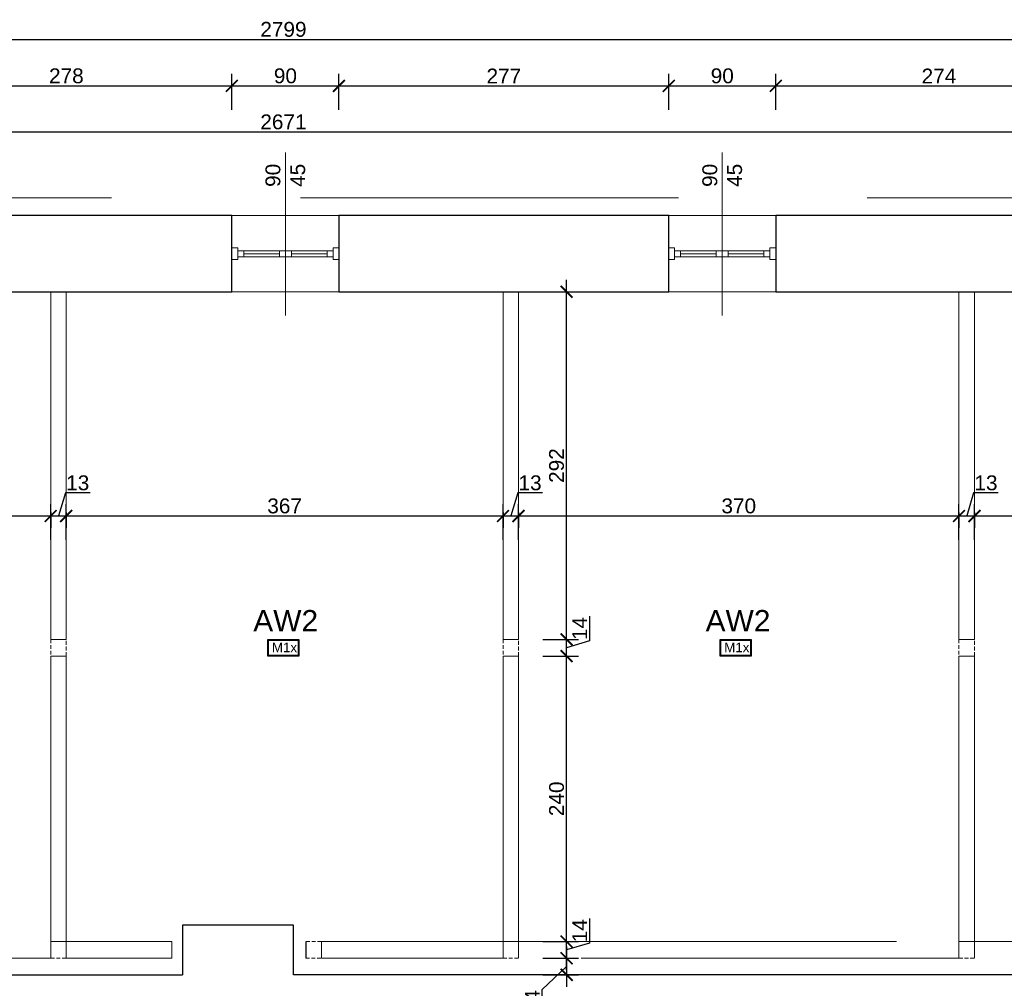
# Model space of a CAD drawing. Header units: millimetres. Extents: x 2709036 to 2756280, y 168165 to 192362.
# Tile 162 of 192: x 2725330 to 2726157, y 191346 to 192160. Entities that reach past the tile are written whole.
import ezdxf

# ---------------------------------------------------------------- set-up
doc = ezdxf.new("R2010")
doc.units = ezdxf.units.MM
doc.header["$MEASUREMENT"] = 0
doc.linetypes.add('HIDDEN2', pattern=[4.7625, 3.175, -1.5875])
for name, color, linetype, lineweight in [('__MAZ_OPIS_STOLARKA', 7, 'Continuous', 0), ('__MAZ_SCHODY', 7, 'Continuous', 0), ('__MAZ_STOLARKA OKIENNA', 7, 'Continuous', 9), ('__MAZ_WYMIARY', 7, 'Continuous', 9), ('__MAZ_ŚCIANY ISTNIEJĄCE', 7, 'Continuous', 30), ('A-Wall-Open', 8, 'Continuous', 15)]:
    doc.layers.add(name, color=color, linetype=linetype, lineweight=lineweight)
doc.layers.add('Oświetlenie awaryjne', color=1, linetype='Continuous')
doc.styles.add('Arial', font='arial.ttf')
doc.styles.add('Dimensions', font='arial.ttf')
doc.styles.add('Malanow_1_100', font='isocpeur.ttf')
doc.styles.add('styl1', font='arial.ttf')
doc.dimstyles.new('100', dxfattribs={"dimtxt": 10, "dimasz": 10, "dimexe": 18, "dimexo": 15, "dimgap": 9, "dimtad": 1, "dimdec": 1, "dimrnd": 0.5, "dimdsep": 46, "dimtxsty": 'Dimensions', "dimblk": 'ARCHTICK', "dimcen": 9, "dimdle": 10, "dimadec": 1, "dimazin": 2, "dimtfac": 1, "dimtdec": 4, "dimtofl": 0, "dimtmove": 2, "dimatfit": 3, "dimfxl": 1, "dimtolj": 1, "dimtzin": 0, "dimarcsym": 0})

# ---------------------------------------------------------------- blocks, each defined once
blk = doc.blocks.new('_ArchTick')
at = {"color": 0, "linetype": 'ByBlock', "const_width": 0.15}
blk.add_lwpolyline([(-0.5, -0.5), (0.5, 0.5)], dxfattribs=at)
blk = doc.blocks.new('*D1255')
at = {"layer": '__MAZ_WYMIARY', "color": 0, "lineweight": -2}
for p, q in [((2724977.82, 191742.69), (2725365.82, 191742.69)), ((2724987.82, 191745.58), (2724987.82, 191732.69)), ((2725355.82, 191745.58), (2725355.82, 191732.69))]:
    blk.add_line(p, q, dxfattribs=at)
at = {"layer": 'Defpoints', "color": 0, "lineweight": 30}
for p in [(2724987.82, 191760.58), (2725355.82, 191760.58), (2725355.82, 191742.69)]:
    blk.add_point(p, dxfattribs=at)
at = {"layer": '__MAZ_WYMIARY', "color": 0, "lineweight": -2, "xscale": 10, "yscale": 10, "zscale": 10, "rotation": 180}
blk.add_blockref('_ArchTick', (2724987.82, 191742.69), dxfattribs=at)
at = {"layer": '__MAZ_WYMIARY', "color": 0, "lineweight": -2, "xscale": 10, "yscale": 10, "zscale": 10}
blk.add_blockref('_ArchTick', (2725355.82, 191742.69), dxfattribs=at)
at = {"layer": '__MAZ_WYMIARY', "color": 0, "lineweight": 5, "insert": (2725171.82, 191751.07), "char_height": 12.5, "attachment_point": 5, "style": 'Arial'}
blk.add_mtext('\\A1;368', dxfattribs=at)
blk = doc.blocks.new('*D1256')
at = {"layer": '__MAZ_WYMIARY', "color": 0, "lineweight": -2}
for p, q in [((2725358.82, 191742.69), (2725745.82, 191742.69)), ((2725368.82, 191745.58), (2725368.82, 191732.69)), ((2725735.82, 191745.58), (2725735.82, 191732.69))]:
    blk.add_line(p, q, dxfattribs=at)
at = {"layer": 'Defpoints', "color": 0, "lineweight": 30}
for p in [(2725368.82, 191760.58), (2725735.82, 191760.58), (2725735.82, 191742.69)]:
    blk.add_point(p, dxfattribs=at)
at = {"layer": '__MAZ_WYMIARY', "color": 0, "lineweight": -2, "xscale": 10, "yscale": 10, "zscale": 10, "rotation": 180}
blk.add_blockref('_ArchTick', (2725368.82, 191742.69), dxfattribs=at)
at = {"layer": '__MAZ_WYMIARY', "color": 0, "lineweight": -2, "xscale": 10, "yscale": 10, "zscale": 10}
blk.add_blockref('_ArchTick', (2725735.82, 191742.69), dxfattribs=at)
at = {"layer": '__MAZ_WYMIARY', "color": 0, "lineweight": 5, "insert": (2725552.32, 191751.07), "char_height": 12.5, "attachment_point": 5, "style": 'Arial'}
blk.add_mtext('\\A1;367', dxfattribs=at)
blk = doc.blocks.new('*D1257')
at = {"layer": '__MAZ_WYMIARY', "color": 0, "lineweight": -2}
for p, q in [((2725738.82, 191742.69), (2726128.82, 191742.69)), ((2725748.82, 191745.58), (2725748.82, 191732.69)), ((2726118.82, 191745.58), (2726118.82, 191732.69))]:
    blk.add_line(p, q, dxfattribs=at)
at = {"layer": 'Defpoints', "color": 0, "lineweight": 30}
for p in [(2725748.82, 191760.58), (2726118.82, 191760.58), (2726118.82, 191742.69)]:
    blk.add_point(p, dxfattribs=at)
at = {"layer": '__MAZ_WYMIARY', "color": 0, "lineweight": -2, "xscale": 10, "yscale": 10, "zscale": 10, "rotation": 180}
blk.add_blockref('_ArchTick', (2725748.82, 191742.69), dxfattribs=at)
at = {"layer": '__MAZ_WYMIARY', "color": 0, "lineweight": -2, "xscale": 10, "yscale": 10, "zscale": 10}
blk.add_blockref('_ArchTick', (2726118.82, 191742.69), dxfattribs=at)
at = {"layer": '__MAZ_WYMIARY', "color": 0, "lineweight": 5, "insert": (2725933.82, 191751.07), "char_height": 12.5, "attachment_point": 5, "style": 'Arial'}
blk.add_mtext('\\A1;370', dxfattribs=at)
blk = doc.blocks.new('*D1258')
at = {"layer": '__MAZ_WYMIARY', "color": 0, "lineweight": -2}
for p, q in [((2726121.82, 191742.69), (2726517.82, 191742.69)), ((2726131.82, 191745.58), (2726131.82, 191732.69)), ((2726507.82, 191745.58), (2726507.82, 191732.69))]:
    blk.add_line(p, q, dxfattribs=at)
at = {"layer": 'Defpoints', "color": 0, "lineweight": 30}
for p in [(2726131.82, 191760.58), (2726507.82, 191760.58), (2726507.82, 191742.69)]:
    blk.add_point(p, dxfattribs=at)
at = {"layer": '__MAZ_WYMIARY', "color": 0, "lineweight": -2, "xscale": 10, "yscale": 10, "zscale": 10, "rotation": 180}
blk.add_blockref('_ArchTick', (2726131.82, 191742.69), dxfattribs=at)
at = {"layer": '__MAZ_WYMIARY', "color": 0, "lineweight": -2, "xscale": 10, "yscale": 10, "zscale": 10}
blk.add_blockref('_ArchTick', (2726507.82, 191742.69), dxfattribs=at)
at = {"layer": '__MAZ_WYMIARY', "color": 0, "lineweight": 5, "insert": (2726319.82, 191751.07), "char_height": 12.5, "attachment_point": 5, "style": 'Arial'}
blk.add_mtext('\\A1;376', dxfattribs=at)
blk = doc.blocks.new('*D1261')
at = {"layer": '__MAZ_WYMIARY', "color": 0, "lineweight": -2}
for p, q in [((2724151.82, 192123.16), (2724151.82, 192153.16)), ((2726950.82, 192123.16), (2726950.82, 192153.16)), ((2724141.82, 192143.16), (2726960.82, 192143.16))]:
    blk.add_line(p, q, dxfattribs=at)
at = {"layer": 'Defpoints', "color": 0, "lineweight": 30}
for p in [(2726950.82, 192143.16), (2724151.82, 191995.08), (2726950.82, 191995.08)]:
    blk.add_point(p, dxfattribs=at)
at = {"layer": '__MAZ_WYMIARY', "color": 0, "lineweight": -2, "xscale": 10, "yscale": 10, "zscale": 10, "rotation": 180}
blk.add_blockref('_ArchTick', (2724151.82, 192143.16), dxfattribs=at)
at = {"layer": '__MAZ_WYMIARY', "color": 0, "lineweight": -2, "xscale": 10, "yscale": 10, "zscale": 10}
blk.add_blockref('_ArchTick', (2726950.82, 192143.16), dxfattribs=at)
at = {"layer": '__MAZ_WYMIARY', "color": 0, "lineweight": 5, "insert": (2725551.32, 192151.54), "char_height": 12.5, "attachment_point": 5, "style": 'Arial'}
blk.add_mtext('\\A1;2799', dxfattribs=at)
blk = doc.blocks.new('*D1279')
at = {"layer": '__MAZ_WYMIARY', "color": 0, "lineweight": -2}
for p, q in [((2724215.82, 192045.42), (2724215.82, 192075.42)), ((2726886.82, 192045.42), (2726886.82, 192075.42)), ((2724205.82, 192065.42), (2726896.82, 192065.42))]:
    blk.add_line(p, q, dxfattribs=at)
at = {"layer": 'Defpoints', "color": 0, "lineweight": 30}
for p in [(2726886.82, 192065.42), (2724215.82, 191931.08), (2726886.82, 191931.08)]:
    blk.add_point(p, dxfattribs=at)
at = {"layer": '__MAZ_WYMIARY', "color": 0, "lineweight": -2, "xscale": 10, "yscale": 10, "zscale": 10, "rotation": 180}
blk.add_blockref('_ArchTick', (2724215.82, 192065.42), dxfattribs=at)
at = {"layer": '__MAZ_WYMIARY', "color": 0, "lineweight": -2, "xscale": 10, "yscale": 10, "zscale": 10}
blk.add_blockref('_ArchTick', (2726886.82, 192065.42), dxfattribs=at)
at = {"layer": '__MAZ_WYMIARY', "color": 0, "lineweight": 5, "insert": (2725551.32, 192073.8), "char_height": 12.5, "attachment_point": 5, "style": 'Arial'}
blk.add_mtext('\\A1;2671', dxfattribs=at)
blk = doc.blocks.new('*D1285')
at = {"layer": '__MAZ_WYMIARY', "color": 0, "lineweight": -2}
for p, q in [((2725229.98, 192084.11), (2725229.98, 192114.11)), ((2725507.98, 192084.11), (2725507.98, 192114.11)), ((2725219.98, 192104.11), (2725517.98, 192104.11))]:
    blk.add_line(p, q, dxfattribs=at)
at = {"layer": 'Defpoints', "color": 0, "lineweight": 30}
for p in [(2725507.98, 192104.11), (2725229.98, 191995.08), (2725507.98, 191995.08)]:
    blk.add_point(p, dxfattribs=at)
at = {"layer": '__MAZ_WYMIARY', "color": 0, "lineweight": -2, "xscale": 10, "yscale": 10, "zscale": 10, "rotation": 180}
blk.add_blockref('_ArchTick', (2725229.98, 192104.11), dxfattribs=at)
at = {"layer": '__MAZ_WYMIARY', "color": 0, "lineweight": -2, "xscale": 10, "yscale": 10, "zscale": 10}
blk.add_blockref('_ArchTick', (2725507.98, 192104.11), dxfattribs=at)
at = {"layer": '__MAZ_WYMIARY', "color": 0, "lineweight": 5, "insert": (2725368.98, 192112.49), "char_height": 12.5, "attachment_point": 5, "style": 'Arial'}
blk.add_mtext('\\A1;278', dxfattribs=at)
blk = doc.blocks.new('*D1286')
at = {"layer": '__MAZ_WYMIARY', "color": 0, "lineweight": -2}
for p, q in [((2725507.98, 192084.11), (2725507.98, 192114.11)), ((2725597.98, 192084.11), (2725597.98, 192114.11)), ((2725497.98, 192104.11), (2725607.98, 192104.11))]:
    blk.add_line(p, q, dxfattribs=at)
at = {"layer": 'Defpoints', "color": 0, "lineweight": 30}
for p in [(2725597.98, 192104.11), (2725507.98, 191995.08), (2725597.98, 191995.08)]:
    blk.add_point(p, dxfattribs=at)
at = {"layer": '__MAZ_WYMIARY', "color": 0, "lineweight": -2, "xscale": 10, "yscale": 10, "zscale": 10, "rotation": 180}
blk.add_blockref('_ArchTick', (2725507.98, 192104.11), dxfattribs=at)
at = {"layer": '__MAZ_WYMIARY', "color": 0, "lineweight": -2, "xscale": 10, "yscale": 10, "zscale": 10}
blk.add_blockref('_ArchTick', (2725597.98, 192104.11), dxfattribs=at)
at = {"layer": '__MAZ_WYMIARY', "color": 0, "lineweight": 5, "insert": (2725552.98, 192112.49), "char_height": 12.5, "attachment_point": 5, "style": 'Arial'}
blk.add_mtext('\\A1;90', dxfattribs=at)
blk = doc.blocks.new('*D1287')
at = {"layer": '__MAZ_WYMIARY', "color": 0, "lineweight": -2}
for p, q in [((2725597.98, 192084.11), (2725597.98, 192114.11)), ((2725874.98, 192084.11), (2725874.98, 192114.11)), ((2725587.98, 192104.11), (2725884.98, 192104.11))]:
    blk.add_line(p, q, dxfattribs=at)
at = {"layer": 'Defpoints', "color": 0, "lineweight": 30}
for p in [(2725874.98, 192104.11), (2725597.98, 191995.08), (2725874.98, 191995.08)]:
    blk.add_point(p, dxfattribs=at)
at = {"layer": '__MAZ_WYMIARY', "color": 0, "lineweight": -2, "xscale": 10, "yscale": 10, "zscale": 10, "rotation": 180}
blk.add_blockref('_ArchTick', (2725597.98, 192104.11), dxfattribs=at)
at = {"layer": '__MAZ_WYMIARY', "color": 0, "lineweight": -2, "xscale": 10, "yscale": 10, "zscale": 10}
blk.add_blockref('_ArchTick', (2725874.98, 192104.11), dxfattribs=at)
at = {"layer": '__MAZ_WYMIARY', "color": 0, "lineweight": 5, "insert": (2725736.48, 192112.38), "char_height": 12.5, "attachment_point": 5, "style": 'Arial'}
blk.add_mtext('\\A1;277', dxfattribs=at)
blk = doc.blocks.new('*D1288')
at = {"layer": '__MAZ_WYMIARY', "color": 0, "lineweight": -2}
for p, q in [((2725874.98, 192084.11), (2725874.98, 192114.11)), ((2725964.98, 192084.11), (2725964.98, 192114.11)), ((2725864.98, 192104.11), (2725974.98, 192104.11))]:
    blk.add_line(p, q, dxfattribs=at)
at = {"layer": 'Defpoints', "color": 0, "lineweight": 30}
for p in [(2725964.98, 192104.11), (2725874.98, 191995.08), (2725964.98, 191995.08)]:
    blk.add_point(p, dxfattribs=at)
at = {"layer": '__MAZ_WYMIARY', "color": 0, "lineweight": -2, "xscale": 10, "yscale": 10, "zscale": 10, "rotation": 180}
blk.add_blockref('_ArchTick', (2725874.98, 192104.11), dxfattribs=at)
at = {"layer": '__MAZ_WYMIARY', "color": 0, "lineweight": -2, "xscale": 10, "yscale": 10, "zscale": 10}
blk.add_blockref('_ArchTick', (2725964.98, 192104.11), dxfattribs=at)
at = {"layer": '__MAZ_WYMIARY', "color": 0, "lineweight": 5, "insert": (2725919.98, 192112.49), "char_height": 12.5, "attachment_point": 5, "style": 'Arial'}
blk.add_mtext('\\A1;90', dxfattribs=at)
blk = doc.blocks.new('*D1289')
at = {"layer": '__MAZ_WYMIARY', "color": 0, "lineweight": -2}
for p, q in [((2725964.98, 192084.11), (2725964.98, 192114.11)), ((2726238.98, 192084.11), (2726238.98, 192114.11)), ((2725954.98, 192104.11), (2726248.98, 192104.11))]:
    blk.add_line(p, q, dxfattribs=at)
at = {"layer": 'Defpoints', "color": 0, "lineweight": 30}
for p in [(2726238.98, 192104.11), (2725964.98, 191995.08), (2726238.98, 191995.08)]:
    blk.add_point(p, dxfattribs=at)
at = {"layer": '__MAZ_WYMIARY', "color": 0, "lineweight": -2, "xscale": 10, "yscale": 10, "zscale": 10, "rotation": 180}
blk.add_blockref('_ArchTick', (2725964.98, 192104.11), dxfattribs=at)
at = {"layer": '__MAZ_WYMIARY', "color": 0, "lineweight": -2, "xscale": 10, "yscale": 10, "zscale": 10}
blk.add_blockref('_ArchTick', (2726238.98, 192104.11), dxfattribs=at)
at = {"layer": '__MAZ_WYMIARY', "color": 0, "lineweight": 5, "insert": (2726101.98, 192112.38), "char_height": 12.5, "attachment_point": 5, "style": 'Arial'}
blk.add_mtext('\\A1;274', dxfattribs=at)
blk = doc.blocks.new('*D1346')
at = {"layer": '__MAZ_WYMIARY', "color": 0, "lineweight": -2}
for p, q in [((2725789.21, 191380.99), (2725789.21, 191347.08)), ((2725769.21, 191370.99), (2725799.21, 191370.99)), ((2725768.72, 191344.87), (2725789.21, 191364.04)), ((2725769.21, 191357.08), (2725799.21, 191357.08)), ((2725768.72, 191324.19), (2725768.72, 191344.87))]:
    blk.add_line(p, q, dxfattribs=at)
at = {"layer": 'Defpoints', "color": 0, "lineweight": 30}
for p in [(2725748.82, 191370.99), (2725748.82, 191357.08), (2725789.21, 191357.08)]:
    blk.add_point(p, dxfattribs=at)
at = {"layer": '__MAZ_WYMIARY', "color": 0, "lineweight": -2, "xscale": 10, "yscale": 10, "zscale": 10}
for p, rotation in [((2725789.21, 191370.99), 90), ((2725789.21, 191357.08), 270)]:
    blk.add_blockref('_ArchTick', p, dxfattribs=dict(at, rotation=rotation))
at = {"layer": '__MAZ_WYMIARY', "color": 0, "lineweight": 5, "insert": (2725760.45, 191334.53), "char_height": 12.5, "attachment_point": 5, "rotation": 90, "style": 'Arial'}
blk.add_mtext('\\A1;14', dxfattribs=at)
blk = doc.blocks.new('*D1347')
at = {"layer": '__MAZ_WYMIARY', "color": 0, "lineweight": -2}
for p, q in [((2725808.48, 191404.45), (2725808.48, 191383.78)), ((2725789.21, 191360.99), (2725789.21, 191394.99)), ((2725769.21, 191384.99), (2725799.21, 191384.99)), ((2725808.48, 191383.78), (2725789.21, 191377.99)), ((2725769.21, 191370.99), (2725799.21, 191370.99))]:
    blk.add_line(p, q, dxfattribs=at)
at = {"layer": 'Defpoints', "color": 0, "lineweight": 30}
for p in [(2725748.88, 191384.99), (2725789.21, 191384.99), (2725748.88, 191370.99)]:
    blk.add_point(p, dxfattribs=at)
at = {"layer": '__MAZ_WYMIARY', "color": 0, "lineweight": -2, "xscale": 10, "yscale": 10, "zscale": 10}
for p, rotation in [((2725789.21, 191384.99), 90), ((2725789.21, 191370.99), 270)]:
    blk.add_blockref('_ArchTick', p, dxfattribs=dict(at, rotation=rotation))
at = {"layer": '__MAZ_WYMIARY', "color": 0, "lineweight": 5, "insert": (2725800.21, 191394.12), "char_height": 12.5, "attachment_point": 5, "rotation": 90, "style": 'Arial'}
blk.add_mtext('\\A1;14', dxfattribs=at)
blk = doc.blocks.new('*D1348')
at = {"layer": '__MAZ_WYMIARY', "color": 0, "lineweight": -2}
for p, q in [((2725789.21, 191374.99), (2725789.21, 191634.99)), ((2725769.21, 191624.99), (2725799.21, 191624.99)), ((2725769.21, 191384.99), (2725799.21, 191384.99))]:
    blk.add_line(p, q, dxfattribs=at)
at = {"layer": 'Defpoints', "color": 0, "lineweight": 30}
for p in [(2725748.82, 191624.99), (2725789.21, 191624.99), (2725748.82, 191384.99)]:
    blk.add_point(p, dxfattribs=at)
at = {"layer": '__MAZ_WYMIARY', "color": 0, "lineweight": -2, "xscale": 10, "yscale": 10, "zscale": 10}
for p, rotation in [((2725789.21, 191624.99), 90), ((2725789.21, 191384.99), 270)]:
    blk.add_blockref('_ArchTick', p, dxfattribs=dict(at, rotation=rotation))
at = {"layer": '__MAZ_WYMIARY', "color": 0, "lineweight": 5, "insert": (2725780.82, 191504.99), "char_height": 12.5, "attachment_point": 5, "rotation": 90, "style": 'Arial'}
blk.add_mtext('\\A1;240', dxfattribs=at)
blk = doc.blocks.new('*D1349')
at = {"layer": '__MAZ_WYMIARY', "color": 0, "lineweight": -2}
for p, q in [((2725808.48, 191658.45), (2725808.48, 191637.78)), ((2725789.21, 191614.99), (2725789.21, 191648.99)), ((2725769.21, 191638.99), (2725799.21, 191638.99)), ((2725808.48, 191637.78), (2725789.21, 191631.99)), ((2725769.21, 191624.99), (2725799.21, 191624.99))]:
    blk.add_line(p, q, dxfattribs=at)
at = {"layer": 'Defpoints', "color": 0, "lineweight": 30}
for p in [(2725748.82, 191638.99), (2725789.21, 191638.99), (2725748.82, 191624.99)]:
    blk.add_point(p, dxfattribs=at)
at = {"layer": '__MAZ_WYMIARY', "color": 0, "lineweight": -2, "xscale": 10, "yscale": 10, "zscale": 10}
for p, rotation in [((2725789.21, 191638.99), 90), ((2725789.21, 191624.99), 270)]:
    blk.add_blockref('_ArchTick', p, dxfattribs=dict(at, rotation=rotation))
at = {"layer": '__MAZ_WYMIARY', "color": 0, "lineweight": 5, "insert": (2725800.21, 191648.12), "char_height": 12.5, "attachment_point": 5, "rotation": 90, "style": 'Arial'}
blk.add_mtext('\\A1;14', dxfattribs=at)
blk = doc.blocks.new('*D1350')
at = {"layer": '__MAZ_WYMIARY', "color": 0, "lineweight": -2}
for p, q in [((2725789.21, 191628.99), (2725789.21, 191941.08)), ((2725769.21, 191931.08), (2725799.21, 191931.08)), ((2725769.21, 191638.99), (2725799.21, 191638.99))]:
    blk.add_line(p, q, dxfattribs=at)
at = {"layer": 'Defpoints', "color": 0, "lineweight": 30}
for p in [(2725748.82, 191931.08), (2725789.21, 191931.08), (2725748.82, 191638.99)]:
    blk.add_point(p, dxfattribs=at)
at = {"layer": '__MAZ_WYMIARY', "color": 0, "lineweight": -2, "xscale": 10, "yscale": 10, "zscale": 10}
for p, rotation in [((2725789.21, 191931.08), 90), ((2725789.21, 191638.99), 270)]:
    blk.add_blockref('_ArchTick', p, dxfattribs=dict(at, rotation=rotation))
at = {"layer": '__MAZ_WYMIARY', "color": 0, "lineweight": 5, "insert": (2725780.82, 191785.04), "char_height": 12.5, "attachment_point": 5, "rotation": 90, "style": 'Arial'}
blk.add_mtext('\\A1;292', dxfattribs=at)
blk = doc.blocks.new('*D1353')
at = {"layer": '__MAZ_WYMIARY', "color": 0, "lineweight": -2}
for p, q in [((2726131.14, 191762.07), (2726125.32, 191742.69)), ((2726151.87, 191762.07), (2726131.14, 191762.07)), ((2726118.82, 191722.69), (2726118.82, 191752.69)), ((2726131.82, 191722.69), (2726131.82, 191752.69)), ((2726108.82, 191742.69), (2726141.82, 191742.69))]:
    blk.add_line(p, q, dxfattribs=at)
at = {"layer": 'Defpoints', "color": 0, "lineweight": 30}
for p in [(2726131.82, 191742.69), (2726118.82, 191638.99), (2726131.82, 191638.99)]:
    blk.add_point(p, dxfattribs=at)
at = {"layer": '__MAZ_WYMIARY', "color": 0, "lineweight": -2, "xscale": 10, "yscale": 10, "zscale": 10, "rotation": 180}
blk.add_blockref('_ArchTick', (2726118.82, 191742.69), dxfattribs=at)
at = {"layer": '__MAZ_WYMIARY', "color": 0, "lineweight": -2, "xscale": 10, "yscale": 10, "zscale": 10}
blk.add_blockref('_ArchTick', (2726131.82, 191742.69), dxfattribs=at)
at = {"layer": '__MAZ_WYMIARY', "color": 0, "lineweight": 5, "insert": (2726141.5, 191770.46), "char_height": 12.5, "attachment_point": 5, "style": 'Arial'}
blk.add_mtext('\\A1;13', dxfattribs=at)
blk = doc.blocks.new('*D1354')
at = {"layer": '__MAZ_WYMIARY', "color": 0, "lineweight": -2}
for p, q in [((2725748.14, 191762.07), (2725742.32, 191742.69)), ((2725768.87, 191762.07), (2725748.14, 191762.07)), ((2725735.82, 191722.69), (2725735.82, 191752.69)), ((2725748.82, 191722.69), (2725748.82, 191752.69)), ((2725725.82, 191742.69), (2725758.82, 191742.69))]:
    blk.add_line(p, q, dxfattribs=at)
at = {"layer": 'Defpoints', "color": 0, "lineweight": 30}
for p in [(2725748.82, 191742.69), (2725735.82, 191638.99), (2725748.82, 191638.99)]:
    blk.add_point(p, dxfattribs=at)
at = {"layer": '__MAZ_WYMIARY', "color": 0, "lineweight": -2, "xscale": 10, "yscale": 10, "zscale": 10, "rotation": 180}
blk.add_blockref('_ArchTick', (2725735.82, 191742.69), dxfattribs=at)
at = {"layer": '__MAZ_WYMIARY', "color": 0, "lineweight": -2, "xscale": 10, "yscale": 10, "zscale": 10}
blk.add_blockref('_ArchTick', (2725748.82, 191742.69), dxfattribs=at)
at = {"layer": '__MAZ_WYMIARY', "color": 0, "lineweight": 5, "insert": (2725758.5, 191770.46), "char_height": 12.5, "attachment_point": 5, "style": 'Arial'}
blk.add_mtext('\\A1;13', dxfattribs=at)
blk = doc.blocks.new('*D1355')
at = {"layer": '__MAZ_WYMIARY', "color": 0, "lineweight": -2}
for p, q in [((2725368.14, 191762.07), (2725362.32, 191742.69)), ((2725388.87, 191762.07), (2725368.14, 191762.07)), ((2725355.82, 191722.69), (2725355.82, 191752.69)), ((2725368.82, 191722.69), (2725368.82, 191752.69)), ((2725345.82, 191742.69), (2725378.82, 191742.69))]:
    blk.add_line(p, q, dxfattribs=at)
at = {"layer": 'Defpoints', "color": 0, "lineweight": 30}
for p in [(2725368.82, 191742.69), (2725355.82, 191638.99), (2725368.82, 191638.99)]:
    blk.add_point(p, dxfattribs=at)
at = {"layer": '__MAZ_WYMIARY', "color": 0, "lineweight": -2, "xscale": 10, "yscale": 10, "zscale": 10, "rotation": 180}
blk.add_blockref('_ArchTick', (2725355.82, 191742.69), dxfattribs=at)
at = {"layer": '__MAZ_WYMIARY', "color": 0, "lineweight": -2, "xscale": 10, "yscale": 10, "zscale": 10}
blk.add_blockref('_ArchTick', (2725368.82, 191742.69), dxfattribs=at)
at = {"layer": '__MAZ_WYMIARY', "color": 0, "lineweight": 5, "insert": (2725378.5, 191770.46), "char_height": 12.5, "attachment_point": 5, "style": 'Arial'}
blk.add_mtext('\\A1;13', dxfattribs=at)
blk = doc.blocks.new('*U720')
at = {"layer": 'Oświetlenie awaryjne'}
h = blk.add_hatch(color=256, dxfattribs=at)
h.paths.add_polyline_path([(-13, 7), (13, 7), (13, -7), (-13, -7)])
h.paths.add_polyline_path([(-12.5, 6.5), (12.5, 6.5), (12.5, -6.5), (-12.5, -6.5)], flags=16)
at = {"layer": 'Oświetlenie awaryjne', "linetype": 'ByBlock'}
for p, q in [((-12.5, 6.5), (12.5, 6.5)), ((-12.5, -6.5), (-12.5, 6.5)), ((12.5, 6.5), (12.5, -6.5)), ((12.5, -6.5), (-12.5, -6.5))]:
    blk.add_line(p, q, dxfattribs=at)
blk.add_lwpolyline([(-13, 7), (13, 7), (13, -7), (-13, -7)], close=True, dxfattribs=at)
at = {"layer": 'Oświetlenie awaryjne', "attachment_point": 1, "style": 'Malanow_1_100'}
for s, insert, char_height in [('{\\fArial|b0|i0|c238|p34;AW2}', (-25.34, 31.85), 18), ('{\\fArial|b0|i0|c238|p34;M1x}', (-9.68, 4.41), 8)]:
    blk.add_mtext_dynamic_manual_height_columns(s, width=42.9792, gutter_width=669.53, heights=[0], dxfattribs=dict(at, insert=insert, char_height=char_height))

msp = doc.modelspace()

# ---------------------------------------------------------------- linework, layer by layer
at = {"layer": '__MAZ_OPIS_STOLARKA', "color": 252}
for points in [[(2725552.98, 191911.11), (2725552.98, 192048.19)], [(2725919.98, 191911.11), (2725919.98, 192048.19)]]:
    msp.add_lwpolyline(points, dxfattribs=at)
at = {"layer": '__MAZ_SCHODY', "color": 252, "linetype": 'HIDDEN2', "lineweight": 5}
for p, q in [((2725597.98, 191995.08), (2725507.98, 191995.08)), ((2725964.98, 191995.08), (2725874.98, 191995.08)), ((2725507.98, 191931.08), (2725597.98, 191931.08)), ((2725874.98, 191931.08), (2725964.98, 191931.08)), ((2725355.82, 191638.99), (2725355.82, 191624.99)), ((2725368.82, 191638.99), (2725355.82, 191638.99)), ((2725368.82, 191624.99), (2725368.82, 191638.99)), ((2725735.82, 191638.99), (2725735.82, 191624.99)), ((2725748.82, 191638.99), (2725735.82, 191638.99)), ((2725748.82, 191624.99), (2725748.82, 191638.99)), ((2726118.82, 191638.99), (2726118.82, 191624.99)), ((2726131.82, 191638.99), (2726118.82, 191638.99)), ((2726131.82, 191624.99), (2726131.82, 191638.99)), ((2725355.82, 191624.99), (2725368.82, 191624.99)), ((2725735.82, 191624.99), (2725748.82, 191624.99)), ((2726118.82, 191624.99), (2726131.82, 191624.99)), ((2725355.82, 191384.99), (2725355.82, 191370.99)), ((2725368.82, 191384.99), (2725355.82, 191384.99)), ((2725368.82, 191370.99), (2725368.82, 191384.99)), ((2725583.16, 191384.99), (2725570.16, 191384.99)), ((2725583.16, 191370.99), (2725583.16, 191384.99)), ((2725735.82, 191384.99), (2725735.82, 191370.99)), ((2725748.82, 191384.99), (2725735.82, 191384.99)), ((2725748.82, 191370.99), (2725748.82, 191384.99)), ((2726118.82, 191384.99), (2726118.82, 191370.99)), ((2726131.82, 191384.99), (2726118.82, 191384.99)), ((2726131.82, 191370.99), (2726131.82, 191384.99)), ((2725355.82, 191370.99), (2725368.82, 191370.99)), ((2725570.16, 191370.99), (2725583.16, 191370.99)), ((2725735.82, 191370.99), (2725748.82, 191370.99)), ((2726118.82, 191370.99), (2726131.82, 191370.99))]:
    msp.add_line(p, q, dxfattribs=at)
at = {"layer": '__MAZ_STOLARKA OKIENNA', "color": 252, "linetype": 'Continuous'}
for p, q in [((2725507.98, 191995.08), (2725597.98, 191995.08)), ((2725874.98, 191995.08), (2725964.98, 191995.08)), ((2725517.98, 191960.58), (2725517.98, 191965.58)), ((2725547.98, 191960.58), (2725547.98, 191965.58)), ((2725557.98, 191960.58), (2725557.98, 191965.58)), ((2725587.98, 191960.58), (2725587.98, 191965.58)), ((2725884.98, 191960.58), (2725884.98, 191965.58)), ((2725914.98, 191960.58), (2725914.98, 191965.58)), ((2725924.98, 191960.58), (2725924.98, 191965.58)), ((2725954.98, 191960.58), (2725954.98, 191965.58)), ((2725517.98, 191963.08), (2725547.98, 191963.08)), ((2725587.98, 191963.08), (2725557.98, 191963.08)), ((2725884.98, 191963.08), (2725914.98, 191963.08)), ((2725954.98, 191963.08), (2725924.98, 191963.08)), ((2725507.98, 191931.08), (2725597.98, 191931.08)), ((2725874.98, 191931.08), (2725964.98, 191931.08))]:
    msp.add_line(p, q, dxfattribs=at)
for points in [[(2725512.98, 191968.08), (2725507.98, 191968.08), (2725507.98, 191958.08), (2725512.98, 191958.08)], [(2725512.98, 191960.58), (2725512.98, 191965.58), (2725552.98, 191965.58), (2725552.98, 191960.58)], [(2725592.98, 191960.58), (2725592.98, 191965.58), (2725552.98, 191965.58), (2725552.98, 191960.58)], [(2725592.98, 191968.08), (2725597.98, 191968.08), (2725597.98, 191958.08), (2725592.98, 191958.08)], [(2725879.98, 191968.08), (2725874.98, 191968.08), (2725874.98, 191958.08), (2725879.98, 191958.08)], [(2725879.98, 191960.58), (2725879.98, 191965.58), (2725919.98, 191965.58), (2725919.98, 191960.58)], [(2725959.98, 191960.58), (2725959.98, 191965.58), (2725919.98, 191965.58), (2725919.98, 191960.58)], [(2725959.98, 191968.08), (2725964.98, 191968.08), (2725964.98, 191958.08), (2725959.98, 191958.08)]]:
    msp.add_lwpolyline(points, close=True, dxfattribs=at)
at = {"layer": '__MAZ_ŚCIANY ISTNIEJĄCE', "color": 252, "ltscale": 15}
for p, q in [((2725507.98, 191995.08), (2725229.98, 191995.08)), ((2725507.98, 191931.08), (2725507.98, 191995.08)), ((2725597.98, 191995.08), (2725597.98, 191931.08)), ((2725748.3, 191995.08), (2725597.98, 191995.08)), ((2725874.98, 191995.08), (2725748.3, 191995.08)), ((2725874.98, 191931.08), (2725874.98, 191995.08)), ((2725964.98, 191995.08), (2725964.98, 191931.08)), ((2726238.98, 191995.08), (2725964.98, 191995.08)), ((2725229.98, 191931.08), (2725507.98, 191931.08)), ((2725597.98, 191931.08), (2725748.3, 191931.08)), ((2725748.3, 191931.08), (2725874.98, 191931.08)), ((2725964.98, 191931.08), (2726238.98, 191931.08)), ((2725559.66, 191398.78), (2725466.66, 191398.78)), ((2725466.66, 191398.78), (2725466.66, 191357.08)), ((2725559.66, 191357.08), (2725559.66, 191398.78)), ((2725570.16, 191384.99), (2725570.16, 191370.99)), ((2724574.17, 191357.08), (2725466.66, 191357.08)), ((2726489.7, 191357.08), (2725559.66, 191357.08))]:
    msp.add_line(p, q, dxfattribs=at)
at = {"layer": 'A-Wall-Open', "color": 252, "linetype": 'HIDDEN2', "ltscale": 100}
for points in [[(2724136.82, 192010.08), (2726965.82, 192010.08), (2726965.82, 190686.08), (2724136.82, 190686.08)], [(2725355.82, 191384.99), (2725368.82, 191384.99), (2725368.82, 191624.99), (2725355.82, 191624.99)], [(2725735.82, 191384.99), (2725748.82, 191384.99), (2725748.82, 191624.99), (2725735.82, 191624.99)], [(2726118.82, 191384.99), (2726131.82, 191384.99), (2726131.82, 191624.99), (2726118.82, 191624.99)], [(2725355.82, 191370.99), (2724987.82, 191370.99), (2724987.82, 191384.99), (2725355.82, 191384.99)], [(2725368.82, 191384.99), (2725457.64, 191384.99), (2725457.64, 191370.99), (2725368.82, 191370.99)], [(2725583.16, 191384.99), (2725735.82, 191384.99), (2725735.82, 191370.99), (2725583.16, 191370.99)], [(2725748.82, 191384.99), (2726118.82, 191384.99), (2726118.82, 191370.99), (2725748.82, 191370.99)], [(2726131.82, 191384.99), (2726507.82, 191384.99), (2726507.82, 191370.99), (2726131.82, 191370.99)]]:
    msp.add_lwpolyline(points, close=True, dxfattribs=at)
at = {"layer": 'A-Wall-Open', "color": 252, "ltscale": 100}
for points in [[(2725355.82, 191638.99), (2725368.82, 191638.99), (2725368.82, 191931.08), (2725355.82, 191931.08)], [(2725735.82, 191638.99), (2725748.82, 191638.99), (2725748.82, 191931.08), (2725735.82, 191931.08)], [(2726118.82, 191638.99), (2726131.82, 191638.99), (2726131.82, 191931.08), (2726118.82, 191931.08)]]:
    msp.add_lwpolyline(points, close=True, dxfattribs=at)

# ---------------------------------------------------------------- block references
at = {"layer": 'Oświetlenie awaryjne', "linetype": 'ByBlock'}
for p in [(2725551.32, 191631.8, 0), (2725931.32, 191631.8, 0)]:
    msp.add_blockref('*U720', p, dxfattribs=at)

# ---------------------------------------------------------------- texts
at = {"layer": '__MAZ_OPIS_STOLARKA', "color": 252, "char_height": 12.5, "width": 38.3096, "attachment_point": 5, "rotation": 90, "style": 'styl1'}
for insert in [(2725552.98, 192028.92), (2725919.98, 192028.92)]:
    msp.add_mtext('90\\P45', dxfattribs=dict(at, insert=insert))

# ---------------------------------------------------------------- dimensions: what is measured, and where the dimension line sits
at = {"layer": '__MAZ_WYMIARY', "color": 252, "lineweight": 5}
for base, p1, p2, picture, middle in [((2726950.82, 192143.16), (2724151.82, 191995.08), (2726950.82, 191995.08), '*D1261', (2725551.32, 192151.54)), ((2725507.98, 192104.11), (2725229.98, 191995.08), (2725507.98, 191995.08), '*D1285', (2725368.98, 192112.49)), ((2725597.98, 192104.11), (2725507.98, 191995.08), (2725597.98, 191995.08), '*D1286', (2725552.98, 192112.49)), ((2725874.98, 192104.11), (2725597.98, 191995.08), (2725874.98, 191995.08), '*D1287', (2725736.48, 192112.38)), ((2725964.98, 192104.11), (2725874.98, 191995.08), (2725964.98, 191995.08), '*D1288', (2725919.98, 192112.49)), ((2726238.98, 192104.11), (2725964.98, 191995.08), (2726238.98, 191995.08), '*D1289', (2726101.98, 192112.38)), ((2726886.82, 192065.42), (2724215.82, 191931.08), (2726886.82, 191931.08), '*D1279', (2725551.32, 192073.8)), ((2725368.82, 191742.69), (2725355.82, 191638.99), (2725368.82, 191638.99), '*D1355', (2725370.14, 191770.46)), ((2725748.82, 191742.69), (2725735.82, 191638.99), (2725748.82, 191638.99), '*D1354', (2725750.14, 191770.46)), ((2726131.82, 191742.69), (2726118.82, 191638.99), (2726131.82, 191638.99), '*D1353', (2726133.14, 191770.46)), ((2725355.82, 191742.69), (2724987.82, 191760.58), (2725355.82, 191760.58), '*D1255', (2725171.82, 191751.07)), ((2725735.82, 191742.69), (2725368.82, 191760.58), (2725735.82, 191760.58), '*D1256', (2725552.32, 191751.07)), ((2726118.82, 191742.69), (2725748.82, 191760.58), (2726118.82, 191760.58), '*D1257', (2725933.82, 191751.07)), ((2726507.82, 191742.69), (2726131.82, 191760.58), (2726507.82, 191760.58), '*D1258', (2726319.82, 191751.07))]:
    dim = msp.add_linear_dim(base=base, p1=p1, p2=p2, dimstyle='100', override={"dimtxt": 12.5, "dimexe": 10, "dimgap": 2, "dimdec": 0, "dimtxsty": 'Arial', "dimtmove": 1, "dimfxl": 20, "dimfxlon": 1}, dxfattribs=at)
    dim.commit()
    dim.dimension.update_dxf_attribs({"geometry": picture, "text_midpoint": middle})
for base, p1, p2, picture, middle in [((2725789.21, 191931.08), (2725748.82, 191638.99), (2725748.82, 191931.08), '*D1350', (2725780.82, 191785.04)), ((2725789.21, 191638.99), (2725748.82, 191624.99), (2725748.82, 191638.99), '*D1349', (2725800.21, 191639.78)), ((2725789.21, 191624.99), (2725748.82, 191384.99), (2725748.82, 191624.99), '*D1348', (2725780.82, 191504.99)), ((2725789.21, 191384.99), (2725748.88, 191370.99), (2725748.88, 191384.99), '*D1347', (2725800.21, 191385.78))]:
    dim = msp.add_linear_dim(base=base, p1=p1, p2=p2, angle=90, dimstyle='100', override={"dimtxt": 12.5, "dimexe": 10, "dimgap": 2, "dimdec": 0, "dimtxsty": 'Arial', "dimtmove": 1, "dimfxl": 20, "dimfxlon": 1}, dxfattribs=at)
    dim.commit()
    dim.dimension.update_dxf_attribs({"geometry": picture, "text_midpoint": middle})
dim = msp.add_linear_dim(base=(2725789.21, 191357.08), p1=(2725748.82, 191370.99), p2=(2725748.82, 191357.08), angle=90, dimstyle='100', override={"dimtxt": 12.5, "dimexe": 10, "dimgap": 2, "dimdec": 0, "dimtxsty": 'Arial', "dimtmove": 1, "dimfxl": 20, "dimfxlon": 1}, dxfattribs=at)
dim.commit()
dim.dimension.update_dxf_attribs({"geometry": '*D1346', "text_midpoint": (2725768.72, 191342.87), "dimtype": 160})

doc.saveas('drawing.dxf')
